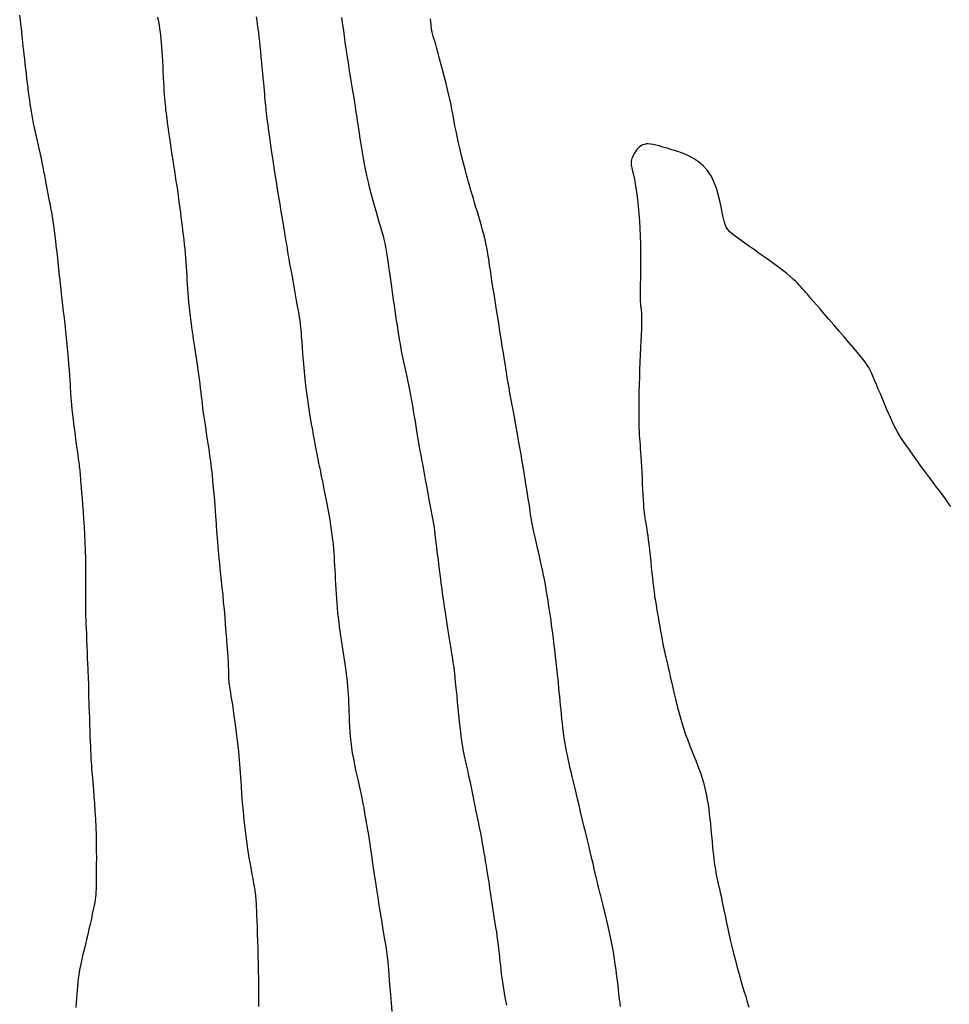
# Model space of a CAD drawing. Header units: millimetres. Extents: x 32690613 to 32693367, y 5343692 to 5344708.
# Tile 16 of 256: x 32692246 to 32692259, y 5343771 to 5343785. Entities that reach past the tile are written whole.
import ezdxf

# ---------------------------------------------------------------- set-up
doc = ezdxf.new("R2010")
doc.units = ezdxf.units.MM
doc.header["$LTSCALE"] = 20
for name, color, linetype in [('02-DGM_HL_495.50', 152, 'Continuous'), ('02-DGM_HL_496.00', 162, 'Continuous'), ('02-DGM_HL_496.50', 172, 'Continuous'), ('02-DGM_HL_497.00', 182, 'Continuous'), ('02-DGM_HL_497.50', 192, 'Continuous'), ('02-DGM_HL_498.00', 202, 'Continuous')]:
    doc.layers.add(name, color=color, linetype=linetype)

msp = doc.modelspace()

# ---------------------------------------------------------------- linework, layer by layer
at = {"layer": '02-DGM_HL_495.50', "elevation": 495.5, "flags": 128}
msp.add_lwpolyline([(32692245.632, 5343785.22), (32692245.64, 5343785.155), (32692245.646, 5343785.095), (32692245.652, 5343785.04), (32692245.657, 5343784.987), (32692245.662, 5343784.937), (32692245.667, 5343784.887), (32692245.672, 5343784.836), (32692245.678, 5343784.783), (32692245.684, 5343784.727), (32692245.69, 5343784.667), (32692245.698, 5343784.603), (32692245.705, 5343784.536), (32692245.714, 5343784.468), (32692245.722, 5343784.4), (32692245.73, 5343784.332), (32692245.738, 5343784.265), (32692245.746, 5343784.201), (32692245.753, 5343784.141), (32692245.761, 5343784.083), (32692245.768, 5343784.028), (32692245.775, 5343783.973), (32692245.783, 5343783.92), (32692245.792, 5343783.867), (32692245.801, 5343783.812), (32692245.812, 5343783.757), (32692245.823, 5343783.699), (32692245.836, 5343783.64), (32692245.85, 5343783.579), (32692245.864, 5343783.517), (32692245.878, 5343783.455), (32692245.892, 5343783.392), (32692245.906, 5343783.329), (32692245.92, 5343783.267), (32692245.933, 5343783.205), (32692245.945, 5343783.145), (32692245.957, 5343783.085), (32692245.968, 5343783.027), (32692245.979, 5343782.97), (32692245.99, 5343782.914), (32692246, 5343782.861), (32692246.01, 5343782.809), (32692246.02, 5343782.759), (32692246.03, 5343782.71), (32692246.039, 5343782.661), (32692246.049, 5343782.612), (32692246.059, 5343782.561), (32692246.068, 5343782.509), (32692246.078, 5343782.453), (32692246.088, 5343782.393), (32692246.098, 5343782.328), (32692246.107, 5343782.261), (32692246.117, 5343782.191), (32692246.126, 5343782.12), (32692246.135, 5343782.05), (32692246.143, 5343781.981), (32692246.151, 5343781.916), (32692246.158, 5343781.855), (32692246.164, 5343781.799), (32692246.169, 5343781.748), (32692246.174, 5343781.699), (32692246.179, 5343781.652), (32692246.184, 5343781.604), (32692246.189, 5343781.554), (32692246.195, 5343781.5), (32692246.201, 5343781.441), (32692246.209, 5343781.375), (32692246.217, 5343781.303), (32692246.226, 5343781.226), (32692246.236, 5343781.144), (32692246.246, 5343781.058), (32692246.256, 5343780.968), (32692246.267, 5343780.875), (32692246.277, 5343780.78), (32692246.286, 5343780.684), (32692246.296, 5343780.587), (32692246.304, 5343780.492), (32692246.312, 5343780.4), (32692246.32, 5343780.311), (32692246.326, 5343780.229), (32692246.332, 5343780.153), (32692246.337, 5343780.086), (32692246.34, 5343780.028), (32692246.343, 5343779.978), (32692246.346, 5343779.932), (32692246.348, 5343779.888), (32692246.351, 5343779.843), (32692246.355, 5343779.796), (32692246.36, 5343779.742), (32692246.367, 5343779.68), (32692246.375, 5343779.608), (32692246.385, 5343779.528), (32692246.396, 5343779.442), (32692246.407, 5343779.355), (32692246.418, 5343779.267), (32692246.429, 5343779.184), (32692246.44, 5343779.106), (32692246.449, 5343779.039), (32692246.456, 5343778.982), (32692246.463, 5343778.937), (32692246.467, 5343778.9), (32692246.471, 5343778.872), (32692246.474, 5343778.849), (32692246.476, 5343778.832), (32692246.478, 5343778.817), (32692246.479, 5343778.804), (32692246.48, 5343778.792), (32692246.481, 5343778.778), (32692246.482, 5343778.76), (32692246.484, 5343778.739), (32692246.486, 5343778.711), (32692246.489, 5343778.675), (32692246.493, 5343778.629), (32692246.497, 5343778.573), (32692246.503, 5343778.505), (32692246.51, 5343778.425), (32692246.517, 5343778.336), (32692246.524, 5343778.24), (32692246.532, 5343778.136), (32692246.539, 5343778.029), (32692246.545, 5343777.918), (32692246.55, 5343777.805), (32692246.554, 5343777.692), (32692246.556, 5343777.581), (32692246.558, 5343777.473), (32692246.558, 5343777.369), (32692246.559, 5343777.272), (32692246.558, 5343777.183), (32692246.558, 5343777.103), (32692246.557, 5343777.035), (32692246.557, 5343776.978), (32692246.557, 5343776.931), (32692246.557, 5343776.89), (32692246.558, 5343776.852), (32692246.559, 5343776.814), (32692246.56, 5343776.773), (32692246.562, 5343776.726), (32692246.564, 5343776.67), (32692246.567, 5343776.601), (32692246.57, 5343776.524), (32692246.573, 5343776.44), (32692246.577, 5343776.352), (32692246.58, 5343776.265), (32692246.583, 5343776.181), (32692246.587, 5343776.103), (32692246.59, 5343776.035), (32692246.592, 5343775.979), (32692246.594, 5343775.933), (32692246.596, 5343775.898), (32692246.597, 5343775.87), (32692246.598, 5343775.848), (32692246.599, 5343775.831), (32692246.6, 5343775.817), (32692246.6, 5343775.804), (32692246.6, 5343775.792), (32692246.6, 5343775.778), (32692246.6, 5343775.76), (32692246.6, 5343775.738), (32692246.6, 5343775.71), (32692246.601, 5343775.674), (32692246.602, 5343775.628), (32692246.604, 5343775.572), (32692246.606, 5343775.504), (32692246.608, 5343775.426), (32692246.612, 5343775.342), (32692246.615, 5343775.255), (32692246.618, 5343775.168), (32692246.621, 5343775.085), (32692246.624, 5343775.007), (32692246.627, 5343774.939), (32692246.629, 5343774.882), (32692246.631, 5343774.835), (32692246.633, 5343774.794), (32692246.635, 5343774.756), (32692246.637, 5343774.718), (32692246.64, 5343774.677), (32692246.644, 5343774.629), (32692246.649, 5343774.573), (32692246.655, 5343774.505), (32692246.662, 5343774.425), (32692246.669, 5343774.337), (32692246.677, 5343774.24), (32692246.684, 5343774.138), (32692246.691, 5343774.03), (32692246.698, 5343773.92), (32692246.703, 5343773.808), (32692246.706, 5343773.696), (32692246.709, 5343773.585), (32692246.71, 5343773.477), (32692246.711, 5343773.374), (32692246.71, 5343773.278), (32692246.71, 5343773.189), (32692246.709, 5343773.109), (32692246.708, 5343773.041), (32692246.707, 5343772.984), (32692246.706, 5343772.937), (32692246.705, 5343772.897), (32692246.703, 5343772.861), (32692246.699, 5343772.827), (32692246.694, 5343772.791), (32692246.688, 5343772.751), (32692246.679, 5343772.705), (32692246.668, 5343772.649), (32692246.654, 5343772.586), (32692246.64, 5343772.518), (32692246.624, 5343772.445), (32692246.607, 5343772.372), (32692246.591, 5343772.299), (32692246.574, 5343772.228), (32692246.558, 5343772.162), (32692246.544, 5343772.102), (32692246.53, 5343772.047), (32692246.518, 5343771.997), (32692246.506, 5343771.95), (32692246.496, 5343771.905), (32692246.486, 5343771.862), (32692246.477, 5343771.818), (32692246.47, 5343771.773), (32692246.463, 5343771.726), (32692246.456, 5343771.677), (32692246.451, 5343771.625), (32692246.446, 5343771.572), (32692246.441, 5343771.516), (32692246.436, 5343771.458), (32692246.432, 5343771.398), (32692246.428, 5343771.337), (32692246.423, 5343771.273)], dxfattribs=at)
at = {"layer": '02-DGM_HL_496.00', "elevation": 496, "flags": 128}
msp.add_lwpolyline([(32692248.997, 5343771.286), (32692248.997, 5343771.374), (32692248.996, 5343771.468), (32692248.995, 5343771.569), (32692248.994, 5343771.674), (32692248.992, 5343771.782), (32692248.99, 5343771.89), (32692248.988, 5343771.998), (32692248.985, 5343772.104), (32692248.982, 5343772.207), (32692248.979, 5343772.306), (32692248.975, 5343772.399), (32692248.972, 5343772.485), (32692248.969, 5343772.562), (32692248.966, 5343772.63), (32692248.963, 5343772.687), (32692248.961, 5343772.734), (32692248.959, 5343772.774), (32692248.957, 5343772.806), (32692248.955, 5343772.832), (32692248.953, 5343772.854), (32692248.951, 5343772.873), (32692248.949, 5343772.89), (32692248.946, 5343772.907), (32692248.943, 5343772.925), (32692248.94, 5343772.945), (32692248.935, 5343772.97), (32692248.929, 5343773), (32692248.922, 5343773.038), (32692248.914, 5343773.084), (32692248.903, 5343773.141), (32692248.891, 5343773.208), (32692248.877, 5343773.287), (32692248.862, 5343773.374), (32692248.847, 5343773.47), (32692248.831, 5343773.573), (32692248.816, 5343773.681), (32692248.802, 5343773.794), (32692248.789, 5343773.909), (32692248.778, 5343774.027), (32692248.768, 5343774.147), (32692248.759, 5343774.267), (32692248.75, 5343774.388), (32692248.742, 5343774.51), (32692248.733, 5343774.63), (32692248.724, 5343774.75), (32692248.713, 5343774.869), (32692248.701, 5343774.986), (32692248.688, 5343775.1), (32692248.674, 5343775.209), (32692248.66, 5343775.313), (32692248.646, 5343775.41), (32692248.633, 5343775.498), (32692248.62, 5343775.577), (32692248.609, 5343775.645), (32692248.6, 5343775.702), (32692248.593, 5343775.747), (32692248.587, 5343775.784), (32692248.583, 5343775.813), (32692248.58, 5343775.835), (32692248.578, 5343775.854), (32692248.577, 5343775.869), (32692248.576, 5343775.882), (32692248.575, 5343775.896), (32692248.575, 5343775.911), (32692248.575, 5343775.93), (32692248.575, 5343775.952), (32692248.574, 5343775.981), (32692248.573, 5343776.018), (32692248.571, 5343776.064), (32692248.568, 5343776.12), (32692248.564, 5343776.189), (32692248.559, 5343776.267), (32692248.552, 5343776.355), (32692248.545, 5343776.45), (32692248.538, 5343776.55), (32692248.529, 5343776.654), (32692248.52, 5343776.76), (32692248.511, 5343776.866), (32692248.501, 5343776.971), (32692248.492, 5343777.074), (32692248.482, 5343777.173), (32692248.472, 5343777.268), (32692248.463, 5343777.357), (32692248.454, 5343777.44), (32692248.447, 5343777.516), (32692248.44, 5343777.583), (32692248.434, 5343777.64), (32692248.429, 5343777.69), (32692248.425, 5343777.732), (32692248.422, 5343777.769), (32692248.419, 5343777.8), (32692248.417, 5343777.829), (32692248.415, 5343777.855), (32692248.413, 5343777.88), (32692248.412, 5343777.905), (32692248.41, 5343777.932), (32692248.407, 5343777.961), (32692248.405, 5343777.993), (32692248.402, 5343778.031), (32692248.399, 5343778.074), (32692248.396, 5343778.124), (32692248.391, 5343778.182), (32692248.387, 5343778.248), (32692248.381, 5343778.323), (32692248.375, 5343778.404), (32692248.368, 5343778.49), (32692248.36, 5343778.579), (32692248.351, 5343778.671), (32692248.342, 5343778.764), (32692248.331, 5343778.856), (32692248.32, 5343778.946), (32692248.308, 5343779.034), (32692248.296, 5343779.12), (32692248.283, 5343779.202), (32692248.271, 5343779.281), (32692248.26, 5343779.355), (32692248.249, 5343779.425), (32692248.239, 5343779.49), (32692248.23, 5343779.549), (32692248.222, 5343779.605), (32692248.215, 5343779.657), (32692248.209, 5343779.708), (32692248.203, 5343779.758), (32692248.197, 5343779.808), (32692248.191, 5343779.861), (32692248.184, 5343779.916), (32692248.177, 5343779.976), (32692248.169, 5343780.039), (32692248.16, 5343780.104), (32692248.151, 5343780.171), (32692248.142, 5343780.238), (32692248.133, 5343780.305), (32692248.123, 5343780.371), (32692248.114, 5343780.435), (32692248.105, 5343780.495), (32692248.096, 5343780.553), (32692248.088, 5343780.61), (32692248.079, 5343780.665), (32692248.071, 5343780.719), (32692248.063, 5343780.774), (32692248.055, 5343780.829), (32692248.047, 5343780.885), (32692248.04, 5343780.943), (32692248.033, 5343781.002), (32692248.026, 5343781.062), (32692248.019, 5343781.124), (32692248.013, 5343781.186), (32692248.007, 5343781.249), (32692248.002, 5343781.312), (32692247.997, 5343781.374), (32692247.993, 5343781.436), (32692247.989, 5343781.498), (32692247.986, 5343781.56), (32692247.982, 5343781.622), (32692247.978, 5343781.683), (32692247.974, 5343781.746), (32692247.969, 5343781.808), (32692247.964, 5343781.871), (32692247.958, 5343781.935), (32692247.952, 5343781.999), (32692247.945, 5343782.064), (32692247.937, 5343782.129), (32692247.929, 5343782.193), (32692247.921, 5343782.257), (32692247.913, 5343782.321), (32692247.905, 5343782.383), (32692247.897, 5343782.445), (32692247.889, 5343782.506), (32692247.881, 5343782.568), (32692247.872, 5343782.629), (32692247.864, 5343782.692), (32692247.855, 5343782.756), (32692247.845, 5343782.822), (32692247.835, 5343782.89), (32692247.825, 5343782.961), (32692247.814, 5343783.034), (32692247.802, 5343783.108), (32692247.791, 5343783.182), (32692247.779, 5343783.255), (32692247.768, 5343783.327), (32692247.758, 5343783.395), (32692247.748, 5343783.459), (32692247.739, 5343783.519), (32692247.731, 5343783.575), (32692247.723, 5343783.626), (32692247.717, 5343783.675), (32692247.71, 5343783.721), (32692247.705, 5343783.764), (32692247.7, 5343783.805), (32692247.695, 5343783.846), (32692247.69, 5343783.885), (32692247.686, 5343783.925), (32692247.682, 5343783.966), (32692247.678, 5343784.008), (32692247.674, 5343784.054), (32692247.67, 5343784.103), (32692247.666, 5343784.157), (32692247.663, 5343784.216), (32692247.659, 5343784.281), (32692247.656, 5343784.351), (32692247.652, 5343784.425), (32692247.648, 5343784.499), (32692247.645, 5343784.574), (32692247.641, 5343784.646), (32692247.637, 5343784.715), (32692247.632, 5343784.779), (32692247.628, 5343784.836), (32692247.623, 5343784.888), (32692247.618, 5343784.937), (32692247.612, 5343784.984), (32692247.605, 5343785.031), (32692247.597, 5343785.081), (32692247.588, 5343785.134), (32692247.577, 5343785.193)], dxfattribs=at)
at = {"layer": '02-DGM_HL_496.50', "elevation": 496.5, "flags": 128}
msp.add_lwpolyline([(32692250.872, 5343771.216), (32692250.861, 5343771.335), (32692250.851, 5343771.448), (32692250.842, 5343771.553), (32692250.834, 5343771.65), (32692250.828, 5343771.735), (32692250.822, 5343771.807), (32692250.818, 5343771.864), (32692250.814, 5343771.911), (32692250.811, 5343771.95), (32692250.807, 5343771.984), (32692250.803, 5343772.019), (32692250.797, 5343772.057), (32692250.79, 5343772.101), (32692250.781, 5343772.157), (32692250.77, 5343772.226), (32692250.756, 5343772.307), (32692250.741, 5343772.398), (32692250.725, 5343772.497), (32692250.708, 5343772.602), (32692250.69, 5343772.71), (32692250.673, 5343772.82), (32692250.656, 5343772.928), (32692250.639, 5343773.034), (32692250.624, 5343773.136), (32692250.61, 5343773.234), (32692250.596, 5343773.327), (32692250.584, 5343773.414), (32692250.572, 5343773.494), (32692250.561, 5343773.568), (32692250.551, 5343773.634), (32692250.542, 5343773.693), (32692250.533, 5343773.744), (32692250.526, 5343773.789), (32692250.518, 5343773.83), (32692250.512, 5343773.867), (32692250.505, 5343773.901), (32692250.499, 5343773.935), (32692250.493, 5343773.968), (32692250.488, 5343774.002), (32692250.481, 5343774.038), (32692250.475, 5343774.077), (32692250.468, 5343774.118), (32692250.46, 5343774.163), (32692250.45, 5343774.212), (32692250.44, 5343774.266), (32692250.427, 5343774.325), (32692250.412, 5343774.39), (32692250.396, 5343774.46), (32692250.38, 5343774.534), (32692250.362, 5343774.61), (32692250.346, 5343774.689), (32692250.33, 5343774.769), (32692250.315, 5343774.849), (32692250.303, 5343774.927), (32692250.293, 5343775.005), (32692250.285, 5343775.08), (32692250.28, 5343775.153), (32692250.275, 5343775.224), (32692250.272, 5343775.294), (32692250.27, 5343775.361), (32692250.268, 5343775.426), (32692250.265, 5343775.49), (32692250.263, 5343775.551), (32692250.26, 5343775.611), (32692250.257, 5343775.67), (32692250.253, 5343775.727), (32692250.248, 5343775.784), (32692250.243, 5343775.841), (32692250.237, 5343775.898), (32692250.23, 5343775.955), (32692250.223, 5343776.013), (32692250.215, 5343776.071), (32692250.206, 5343776.131), (32692250.197, 5343776.19), (32692250.188, 5343776.251), (32692250.178, 5343776.312), (32692250.169, 5343776.373), (32692250.159, 5343776.435), (32692250.15, 5343776.498), (32692250.141, 5343776.56), (32692250.132, 5343776.624), (32692250.124, 5343776.688), (32692250.116, 5343776.753), (32692250.109, 5343776.818), (32692250.103, 5343776.884), (32692250.097, 5343776.951), (32692250.091, 5343777.018), (32692250.087, 5343777.086), (32692250.082, 5343777.154), (32692250.079, 5343777.222), (32692250.075, 5343777.289), (32692250.072, 5343777.355), (32692250.069, 5343777.42), (32692250.065, 5343777.483), (32692250.062, 5343777.545), (32692250.058, 5343777.605), (32692250.054, 5343777.665), (32692250.049, 5343777.725), (32692250.044, 5343777.786), (32692250.037, 5343777.848), (32692250.029, 5343777.913), (32692250.02, 5343777.981), (32692250.009, 5343778.052), (32692249.997, 5343778.125), (32692249.985, 5343778.2), (32692249.971, 5343778.276), (32692249.957, 5343778.35), (32692249.944, 5343778.422), (32692249.93, 5343778.491), (32692249.917, 5343778.556), (32692249.905, 5343778.615), (32692249.894, 5343778.67), (32692249.884, 5343778.719), (32692249.874, 5343778.765), (32692249.866, 5343778.808), (32692249.857, 5343778.847), (32692249.85, 5343778.884), (32692249.842, 5343778.919), (32692249.836, 5343778.953), (32692249.829, 5343778.986), (32692249.822, 5343779.021), (32692249.815, 5343779.058), (32692249.807, 5343779.098), (32692249.799, 5343779.143), (32692249.789, 5343779.194), (32692249.778, 5343779.252), (32692249.766, 5343779.319), (32692249.753, 5343779.392), (32692249.738, 5343779.473), (32692249.723, 5343779.56), (32692249.708, 5343779.651), (32692249.693, 5343779.748), (32692249.679, 5343779.848), (32692249.666, 5343779.951), (32692249.653, 5343780.057), (32692249.642, 5343780.162), (32692249.632, 5343780.266), (32692249.624, 5343780.367), (32692249.616, 5343780.463), (32692249.609, 5343780.551), (32692249.603, 5343780.63), (32692249.598, 5343780.699), (32692249.594, 5343780.755), (32692249.59, 5343780.8), (32692249.587, 5343780.835), (32692249.584, 5343780.863), (32692249.582, 5343780.884), (32692249.58, 5343780.899), (32692249.578, 5343780.912), (32692249.577, 5343780.922), (32692249.575, 5343780.933), (32692249.574, 5343780.943), (32692249.572, 5343780.956), (32692249.569, 5343780.971), (32692249.566, 5343780.989), (32692249.563, 5343781.012), (32692249.558, 5343781.039), (32692249.552, 5343781.073), (32692249.545, 5343781.114), (32692249.537, 5343781.16), (32692249.527, 5343781.211), (32692249.518, 5343781.266), (32692249.508, 5343781.322), (32692249.497, 5343781.379), (32692249.487, 5343781.436), (32692249.477, 5343781.492), (32692249.467, 5343781.545), (32692249.458, 5343781.595), (32692249.449, 5343781.641), (32692249.441, 5343781.684), (32692249.433, 5343781.724), (32692249.427, 5343781.759), (32692249.421, 5343781.791), (32692249.416, 5343781.818), (32692249.412, 5343781.841), (32692249.409, 5343781.859), (32692249.407, 5343781.875), (32692249.405, 5343781.887), (32692249.403, 5343781.897), (32692249.402, 5343781.906), (32692249.401, 5343781.913), (32692249.401, 5343781.921), (32692249.4, 5343781.928), (32692249.399, 5343781.937), (32692249.397, 5343781.95), (32692249.394, 5343781.968), (32692249.39, 5343781.993), (32692249.385, 5343782.026), (32692249.377, 5343782.07), (32692249.368, 5343782.125), (32692249.356, 5343782.194), (32692249.343, 5343782.274), (32692249.328, 5343782.364), (32692249.311, 5343782.461), (32692249.294, 5343782.563), (32692249.277, 5343782.668), (32692249.259, 5343782.775), (32692249.242, 5343782.88), (32692249.226, 5343782.983), (32692249.211, 5343783.082), (32692249.196, 5343783.177), (32692249.183, 5343783.267), (32692249.17, 5343783.351), (32692249.159, 5343783.431), (32692249.149, 5343783.503), (32692249.14, 5343783.569), (32692249.132, 5343783.628), (32692249.125, 5343783.68), (32692249.119, 5343783.727), (32692249.113, 5343783.769), (32692249.109, 5343783.808), (32692249.105, 5343783.845), (32692249.101, 5343783.88), (32692249.097, 5343783.915), (32692249.094, 5343783.95), (32692249.09, 5343783.987), (32692249.086, 5343784.025), (32692249.082, 5343784.066), (32692249.078, 5343784.111), (32692249.074, 5343784.16), (32692249.069, 5343784.213), (32692249.064, 5343784.273), (32692249.058, 5343784.338), (32692249.051, 5343784.408), (32692249.044, 5343784.482), (32692249.037, 5343784.557), (32692249.03, 5343784.633), (32692249.023, 5343784.709), (32692249.015, 5343784.782), (32692249.008, 5343784.851), (32692249.001, 5343784.915), (32692248.994, 5343784.976), (32692248.987, 5343785.033), (32692248.979, 5343785.089), (32692248.971, 5343785.145), (32692248.963, 5343785.2)], dxfattribs=at)
at = {"layer": '02-DGM_HL_497.00', "elevation": 497, "flags": 128}
msp.add_lwpolyline([(32692252.486, 5343771.303), (32692252.472, 5343771.372), (32692252.458, 5343771.439), (32692252.446, 5343771.504), (32692252.435, 5343771.567), (32692252.426, 5343771.628), (32692252.417, 5343771.688), (32692252.41, 5343771.747), (32692252.404, 5343771.805), (32692252.398, 5343771.863), (32692252.392, 5343771.92), (32692252.387, 5343771.977), (32692252.38, 5343772.035), (32692252.373, 5343772.093), (32692252.366, 5343772.152), (32692252.358, 5343772.212), (32692252.349, 5343772.272), (32692252.341, 5343772.333), (32692252.331, 5343772.394), (32692252.322, 5343772.455), (32692252.312, 5343772.517), (32692252.303, 5343772.58), (32692252.293, 5343772.642), (32692252.284, 5343772.704), (32692252.274, 5343772.766), (32692252.265, 5343772.827), (32692252.256, 5343772.887), (32692252.247, 5343772.945), (32692252.238, 5343773.002), (32692252.229, 5343773.057), (32692252.221, 5343773.11), (32692252.213, 5343773.163), (32692252.204, 5343773.216), (32692252.196, 5343773.27), (32692252.186, 5343773.326), (32692252.177, 5343773.383), (32692252.166, 5343773.444), (32692252.155, 5343773.508), (32692252.143, 5343773.575), (32692252.13, 5343773.646), (32692252.116, 5343773.721), (32692252.101, 5343773.8), (32692252.085, 5343773.882), (32692252.068, 5343773.967), (32692252.049, 5343774.057), (32692252.03, 5343774.15), (32692252.01, 5343774.245), (32692251.99, 5343774.34), (32692251.971, 5343774.433), (32692251.951, 5343774.522), (32692251.933, 5343774.606), (32692251.917, 5343774.682), (32692251.902, 5343774.75), (32692251.89, 5343774.806), (32692251.88, 5343774.855), (32692251.871, 5343774.899), (32692251.863, 5343774.94), (32692251.856, 5343774.982), (32692251.85, 5343775.028), (32692251.843, 5343775.08), (32692251.836, 5343775.142), (32692251.828, 5343775.214), (32692251.819, 5343775.297), (32692251.81, 5343775.384), (32692251.8, 5343775.475), (32692251.791, 5343775.565), (32692251.783, 5343775.651), (32692251.775, 5343775.73), (32692251.768, 5343775.799), (32692251.763, 5343775.854), (32692251.759, 5343775.898), (32692251.755, 5343775.932), (32692251.753, 5343775.957), (32692251.751, 5343775.975), (32692251.75, 5343775.988), (32692251.749, 5343775.997), (32692251.748, 5343776.005), (32692251.747, 5343776.012), (32692251.746, 5343776.02), (32692251.745, 5343776.03), (32692251.743, 5343776.041), (32692251.741, 5343776.056), (32692251.738, 5343776.074), (32692251.735, 5343776.097), (32692251.73, 5343776.125), (32692251.725, 5343776.159), (32692251.719, 5343776.199), (32692251.712, 5343776.243), (32692251.704, 5343776.291), (32692251.696, 5343776.343), (32692251.687, 5343776.398), (32692251.678, 5343776.454), (32692251.669, 5343776.513), (32692251.659, 5343776.572), (32692251.65, 5343776.633), (32692251.64, 5343776.696), (32692251.63, 5343776.761), (32692251.619, 5343776.83), (32692251.609, 5343776.902), (32692251.598, 5343776.979), (32692251.586, 5343777.062), (32692251.574, 5343777.149), (32692251.562, 5343777.24), (32692251.55, 5343777.332), (32692251.538, 5343777.424), (32692251.526, 5343777.513), (32692251.516, 5343777.597), (32692251.506, 5343777.674), (32692251.498, 5343777.741), (32692251.491, 5343777.798), (32692251.486, 5343777.845), (32692251.482, 5343777.884), (32692251.478, 5343777.915), (32692251.476, 5343777.941), (32692251.473, 5343777.964), (32692251.471, 5343777.983), (32692251.468, 5343778.002), (32692251.465, 5343778.021), (32692251.462, 5343778.042), (32692251.457, 5343778.066), (32692251.452, 5343778.094), (32692251.446, 5343778.128), (32692251.438, 5343778.168), (32692251.429, 5343778.216), (32692251.419, 5343778.273), (32692251.406, 5343778.34), (32692251.392, 5343778.415), (32692251.377, 5343778.496), (32692251.362, 5343778.58), (32692251.346, 5343778.666), (32692251.331, 5343778.75), (32692251.316, 5343778.832), (32692251.302, 5343778.908), (32692251.289, 5343778.977), (32692251.278, 5343779.039), (32692251.267, 5343779.098), (32692251.257, 5343779.153), (32692251.248, 5343779.207), (32692251.238, 5343779.261), (32692251.229, 5343779.317), (32692251.219, 5343779.377), (32692251.208, 5343779.442), (32692251.197, 5343779.51), (32692251.185, 5343779.582), (32692251.173, 5343779.657), (32692251.16, 5343779.732), (32692251.146, 5343779.807), (32692251.133, 5343779.882), (32692251.119, 5343779.955), (32692251.105, 5343780.025), (32692251.091, 5343780.093), (32692251.077, 5343780.159), (32692251.062, 5343780.223), (32692251.049, 5343780.287), (32692251.035, 5343780.349), (32692251.022, 5343780.411), (32692251.009, 5343780.473), (32692250.998, 5343780.535), (32692250.986, 5343780.598), (32692250.976, 5343780.662), (32692250.965, 5343780.726), (32692250.955, 5343780.792), (32692250.944, 5343780.859), (32692250.934, 5343780.928), (32692250.924, 5343780.999), (32692250.913, 5343781.071), (32692250.902, 5343781.144), (32692250.891, 5343781.218), (32692250.881, 5343781.292), (32692250.87, 5343781.364), (32692250.86, 5343781.434), (32692250.85, 5343781.502), (32692250.841, 5343781.566), (32692250.833, 5343781.626), (32692250.825, 5343781.683), (32692250.818, 5343781.735), (32692250.811, 5343781.785), (32692250.805, 5343781.831), (32692250.798, 5343781.875), (32692250.791, 5343781.917), (32692250.783, 5343781.957), (32692250.775, 5343781.996), (32692250.767, 5343782.034), (32692250.757, 5343782.072), (32692250.747, 5343782.113), (32692250.735, 5343782.156), (32692250.721, 5343782.204), (32692250.706, 5343782.256), (32692250.689, 5343782.314), (32692250.67, 5343782.38), (32692250.65, 5343782.451), (32692250.628, 5343782.528), (32692250.605, 5343782.61), (32692250.582, 5343782.696), (32692250.559, 5343782.784), (32692250.537, 5343782.875), (32692250.516, 5343782.966), (32692250.497, 5343783.058), (32692250.479, 5343783.15), (32692250.462, 5343783.239), (32692250.447, 5343783.326), (32692250.434, 5343783.409), (32692250.421, 5343783.488), (32692250.41, 5343783.56), (32692250.4, 5343783.626), (32692250.392, 5343783.685), (32692250.384, 5343783.738), (32692250.377, 5343783.788), (32692250.369, 5343783.836), (32692250.362, 5343783.885), (32692250.354, 5343783.938), (32692250.345, 5343783.995), (32692250.335, 5343784.06), (32692250.323, 5343784.134), (32692250.31, 5343784.215), (32692250.296, 5343784.3), (32692250.282, 5343784.386), (32692250.268, 5343784.472), (32692250.255, 5343784.555), (32692250.243, 5343784.631), (32692250.232, 5343784.698), (32692250.224, 5343784.755), (32692250.217, 5343784.803), (32692250.211, 5343784.846), (32692250.205, 5343784.884), (32692250.2, 5343784.922), (32692250.195, 5343784.962), (32692250.189, 5343785.007), (32692250.181, 5343785.058), (32692250.172, 5343785.119), (32692250.162, 5343785.188)], dxfattribs=at)
at = {"layer": '02-DGM_HL_497.50', "elevation": 497.5, "flags": 128}
msp.add_lwpolyline([(32692254.083, 5343771.286), (32692254.076, 5343771.336), (32692254.068, 5343771.393), (32692254.061, 5343771.46), (32692254.052, 5343771.535), (32692254.043, 5343771.616), (32692254.032, 5343771.703), (32692254.021, 5343771.794), (32692254.008, 5343771.887), (32692253.994, 5343771.982), (32692253.979, 5343772.076), (32692253.962, 5343772.169), (32692253.944, 5343772.261), (32692253.925, 5343772.349), (32692253.906, 5343772.434), (32692253.887, 5343772.515), (32692253.868, 5343772.592), (32692253.85, 5343772.663), (32692253.834, 5343772.728), (32692253.819, 5343772.787), (32692253.805, 5343772.839), (32692253.793, 5343772.886), (32692253.783, 5343772.927), (32692253.773, 5343772.963), (32692253.765, 5343772.995), (32692253.758, 5343773.023), (32692253.753, 5343773.047), (32692253.748, 5343773.067), (32692253.743, 5343773.087), (32692253.739, 5343773.107), (32692253.733, 5343773.131), (32692253.727, 5343773.159), (32692253.719, 5343773.194), (32692253.709, 5343773.239), (32692253.696, 5343773.295), (32692253.679, 5343773.363), (32692253.661, 5343773.442), (32692253.64, 5343773.53), (32692253.617, 5343773.625), (32692253.593, 5343773.723), (32692253.569, 5343773.824), (32692253.545, 5343773.925), (32692253.521, 5343774.022), (32692253.499, 5343774.116), (32692253.477, 5343774.205), (32692253.457, 5343774.289), (32692253.438, 5343774.369), (32692253.42, 5343774.445), (32692253.403, 5343774.517), (32692253.387, 5343774.584), (32692253.372, 5343774.648), (32692253.359, 5343774.708), (32692253.346, 5343774.766), (32692253.335, 5343774.821), (32692253.324, 5343774.875), (32692253.314, 5343774.928), (32692253.304, 5343774.981), (32692253.296, 5343775.035), (32692253.287, 5343775.09), (32692253.28, 5343775.147), (32692253.272, 5343775.207), (32692253.265, 5343775.268), (32692253.258, 5343775.33), (32692253.252, 5343775.393), (32692253.246, 5343775.456), (32692253.24, 5343775.519), (32692253.234, 5343775.582), (32692253.228, 5343775.644), (32692253.222, 5343775.705), (32692253.216, 5343775.766), (32692253.21, 5343775.827), (32692253.204, 5343775.888), (32692253.198, 5343775.949), (32692253.191, 5343776.011), (32692253.184, 5343776.074), (32692253.177, 5343776.138), (32692253.17, 5343776.203), (32692253.162, 5343776.268), (32692253.154, 5343776.334), (32692253.146, 5343776.399), (32692253.138, 5343776.464), (32692253.13, 5343776.528), (32692253.121, 5343776.591), (32692253.113, 5343776.652), (32692253.105, 5343776.712), (32692253.096, 5343776.771), (32692253.088, 5343776.828), (32692253.08, 5343776.884), (32692253.072, 5343776.938), (32692253.063, 5343776.991), (32692253.055, 5343777.042), (32692253.047, 5343777.092), (32692253.039, 5343777.141), (32692253.031, 5343777.19), (32692253.022, 5343777.24), (32692253.012, 5343777.291), (32692253.001, 5343777.344), (32692252.99, 5343777.4), (32692252.977, 5343777.46), (32692252.963, 5343777.524), (32692252.948, 5343777.591), (32692252.932, 5343777.66), (32692252.916, 5343777.729), (32692252.901, 5343777.797), (32692252.886, 5343777.862), (32692252.872, 5343777.923), (32692252.86, 5343777.979), (32692252.85, 5343778.029), (32692252.841, 5343778.074), (32692252.833, 5343778.117), (32692252.826, 5343778.158), (32692252.819, 5343778.201), (32692252.813, 5343778.247), (32692252.805, 5343778.298), (32692252.796, 5343778.356), (32692252.786, 5343778.423), (32692252.775, 5343778.497), (32692252.762, 5343778.578), (32692252.748, 5343778.665), (32692252.733, 5343778.756), (32692252.718, 5343778.851), (32692252.701, 5343778.949), (32692252.685, 5343779.047), (32692252.667, 5343779.146), (32692252.65, 5343779.243), (32692252.633, 5343779.338), (32692252.616, 5343779.43), (32692252.6, 5343779.517), (32692252.585, 5343779.598), (32692252.572, 5343779.672), (32692252.56, 5343779.737), (32692252.549, 5343779.793), (32692252.541, 5343779.84), (32692252.533, 5343779.879), (32692252.527, 5343779.911), (32692252.523, 5343779.938), (32692252.519, 5343779.959), (32692252.516, 5343779.976), (32692252.513, 5343779.99), (32692252.511, 5343780.001), (32692252.51, 5343780.01), (32692252.509, 5343780.018), (32692252.508, 5343780.024), (32692252.507, 5343780.029), (32692252.506, 5343780.033), (32692252.505, 5343780.037), (32692252.505, 5343780.04), (32692252.504, 5343780.044), (32692252.503, 5343780.05), (32692252.501, 5343780.06), (32692252.498, 5343780.075), (32692252.495, 5343780.098), (32692252.489, 5343780.129), (32692252.483, 5343780.172), (32692252.474, 5343780.227), (32692252.463, 5343780.296), (32692252.45, 5343780.377), (32692252.435, 5343780.469), (32692252.42, 5343780.568), (32692252.403, 5343780.673), (32692252.386, 5343780.781), (32692252.369, 5343780.891), (32692252.352, 5343781), (32692252.335, 5343781.106), (32692252.319, 5343781.208), (32692252.304, 5343781.305), (32692252.289, 5343781.398), (32692252.275, 5343781.485), (32692252.263, 5343781.566), (32692252.252, 5343781.639), (32692252.242, 5343781.705), (32692252.233, 5343781.764), (32692252.225, 5343781.816), (32692252.218, 5343781.863), (32692252.211, 5343781.907), (32692252.203, 5343781.95), (32692252.195, 5343781.993), (32692252.185, 5343782.038), (32692252.173, 5343782.087), (32692252.159, 5343782.14), (32692252.143, 5343782.199), (32692252.126, 5343782.26), (32692252.108, 5343782.324), (32692252.089, 5343782.39), (32692252.069, 5343782.455), (32692252.05, 5343782.52), (32692252.031, 5343782.583), (32692252.013, 5343782.644), (32692251.996, 5343782.702), (32692251.979, 5343782.759), (32692251.962, 5343782.816), (32692251.946, 5343782.874), (32692251.929, 5343782.932), (32692251.913, 5343782.993), (32692251.896, 5343783.056), (32692251.878, 5343783.123), (32692251.861, 5343783.193), (32692251.843, 5343783.264), (32692251.826, 5343783.335), (32692251.809, 5343783.407), (32692251.793, 5343783.476), (32692251.779, 5343783.544), (32692251.765, 5343783.608), (32692251.753, 5343783.668), (32692251.742, 5343783.725), (32692251.732, 5343783.781), (32692251.722, 5343783.838), (32692251.711, 5343783.896), (32692251.699, 5343783.957), (32692251.685, 5343784.023), (32692251.669, 5343784.096), (32692251.65, 5343784.176), (32692251.629, 5343784.261), (32692251.607, 5343784.35), (32692251.583, 5343784.439), (32692251.56, 5343784.526), (32692251.538, 5343784.61), (32692251.517, 5343784.686), (32692251.499, 5343784.753), (32692251.483, 5343784.81), (32692251.47, 5343784.856), (32692251.459, 5343784.893), (32692251.45, 5343784.923), (32692251.443, 5343784.946), (32692251.438, 5343784.965), (32692251.434, 5343784.981), (32692251.431, 5343784.995), (32692251.428, 5343785.008), (32692251.426, 5343785.022), (32692251.424, 5343785.039), (32692251.421, 5343785.061), (32692251.418, 5343785.089), (32692251.414, 5343785.124), (32692251.409, 5343785.169)], dxfattribs=at)
at = {"layer": '02-DGM_HL_498.00', "elevation": 498, "flags": 128}
msp.add_lwpolyline([(32692258.729, 5343778.315), (32692258.701, 5343778.354), (32692258.673, 5343778.394), (32692258.643, 5343778.436), (32692258.61, 5343778.481), (32692258.572, 5343778.531), (32692258.529, 5343778.588), (32692258.481, 5343778.653), (32692258.427, 5343778.724), (32692258.371, 5343778.799), (32692258.313, 5343778.878), (32692258.255, 5343778.957), (32692258.199, 5343779.035), (32692258.145, 5343779.11), (32692258.097, 5343779.18), (32692258.055, 5343779.243), (32692258.018, 5343779.301), (32692257.985, 5343779.355), (32692257.956, 5343779.407), (32692257.929, 5343779.459), (32692257.903, 5343779.511), (32692257.878, 5343779.566), (32692257.852, 5343779.625), (32692257.824, 5343779.689), (32692257.796, 5343779.757), (32692257.766, 5343779.827), (32692257.737, 5343779.897), (32692257.708, 5343779.966), (32692257.681, 5343780.032), (32692257.655, 5343780.092), (32692257.632, 5343780.146), (32692257.612, 5343780.192), (32692257.593, 5343780.232), (32692257.573, 5343780.268), (32692257.552, 5343780.303), (32692257.527, 5343780.339), (32692257.497, 5343780.379), (32692257.46, 5343780.426), (32692257.414, 5343780.481), (32692257.359, 5343780.547), (32692257.295, 5343780.621), (32692257.227, 5343780.701), (32692257.155, 5343780.784), (32692257.083, 5343780.868), (32692257.013, 5343780.949), (32692256.948, 5343781.025), (32692256.889, 5343781.093), (32692256.839, 5343781.151), (32692256.797, 5343781.199), (32692256.761, 5343781.24), (32692256.732, 5343781.274), (32692256.706, 5343781.304), (32692256.684, 5343781.329), (32692256.664, 5343781.353), (32692256.644, 5343781.375), (32692256.624, 5343781.398), (32692256.602, 5343781.423), (32692256.577, 5343781.449), (32692256.548, 5343781.478), (32692256.513, 5343781.511), (32692256.471, 5343781.547), (32692256.421, 5343781.589), (32692256.362, 5343781.635), (32692256.292, 5343781.688), (32692256.215, 5343781.744), (32692256.133, 5343781.804), (32692256.049, 5343781.864), (32692255.965, 5343781.923), (32692255.885, 5343781.979), (32692255.811, 5343782.031), (32692255.747, 5343782.077), (32692255.694, 5343782.115), (32692255.651, 5343782.148), (32692255.617, 5343782.179), (32692255.591, 5343782.209), (32692255.57, 5343782.242), (32692255.553, 5343782.279), (32692255.539, 5343782.325), (32692255.526, 5343782.381), (32692255.513, 5343782.449), (32692255.498, 5343782.527), (32692255.48, 5343782.612), (32692255.458, 5343782.701), (32692255.431, 5343782.792), (32692255.397, 5343782.88), (32692255.356, 5343782.964), (32692255.306, 5343783.04), (32692255.247, 5343783.105), (32692255.179, 5343783.161), (32692255.107, 5343783.208), (32692255.03, 5343783.248), (32692254.953, 5343783.281), (32692254.877, 5343783.308), (32692254.805, 5343783.331), (32692254.738, 5343783.351), (32692254.679, 5343783.368), (32692254.626, 5343783.383), (32692254.58, 5343783.395), (32692254.54, 5343783.404), (32692254.504, 5343783.41), (32692254.473, 5343783.412), (32692254.444, 5343783.411), (32692254.418, 5343783.406), (32692254.394, 5343783.397), (32692254.372, 5343783.384), (32692254.351, 5343783.369), (32692254.332, 5343783.351), (32692254.314, 5343783.332), (32692254.298, 5343783.311), (32692254.284, 5343783.29), (32692254.272, 5343783.269), (32692254.261, 5343783.247), (32692254.252, 5343783.227), (32692254.244, 5343783.207), (32692254.238, 5343783.187), (32692254.234, 5343783.168), (32692254.232, 5343783.149), (32692254.231, 5343783.13), (32692254.232, 5343783.112), (32692254.235, 5343783.094), (32692254.24, 5343783.075), (32692254.245, 5343783.054), (32692254.252, 5343783.028), (32692254.261, 5343782.997), (32692254.27, 5343782.959), (32692254.279, 5343782.912), (32692254.29, 5343782.855), (32692254.3, 5343782.788), (32692254.311, 5343782.71), (32692254.321, 5343782.624), (32692254.331, 5343782.53), (32692254.341, 5343782.431), (32692254.349, 5343782.327), (32692254.355, 5343782.221), (32692254.361, 5343782.113), (32692254.364, 5343782.005), (32692254.366, 5343781.898), (32692254.366, 5343781.794), (32692254.366, 5343781.695), (32692254.364, 5343781.601), (32692254.363, 5343781.514), (32692254.361, 5343781.436), (32692254.36, 5343781.368), (32692254.36, 5343781.311), (32692254.36, 5343781.264), (32692254.36, 5343781.226), (32692254.361, 5343781.195), (32692254.362, 5343781.17), (32692254.364, 5343781.15), (32692254.366, 5343781.133), (32692254.368, 5343781.117), (32692254.371, 5343781.102), (32692254.373, 5343781.086), (32692254.375, 5343781.068), (32692254.377, 5343781.044), (32692254.379, 5343781.015), (32692254.379, 5343780.978), (32692254.379, 5343780.933), (32692254.378, 5343780.876), (32692254.376, 5343780.807), (32692254.373, 5343780.728), (32692254.369, 5343780.64), (32692254.365, 5343780.545), (32692254.36, 5343780.445), (32692254.356, 5343780.342), (32692254.352, 5343780.236), (32692254.348, 5343780.131), (32692254.344, 5343780.028), (32692254.342, 5343779.927), (32692254.34, 5343779.83), (32692254.339, 5343779.738), (32692254.338, 5343779.651), (32692254.339, 5343779.569), (32692254.339, 5343779.495), (32692254.341, 5343779.428), (32692254.343, 5343779.37), (32692254.346, 5343779.318), (32692254.349, 5343779.27), (32692254.353, 5343779.224), (32692254.357, 5343779.177), (32692254.361, 5343779.129), (32692254.365, 5343779.076), (32692254.369, 5343779.016), (32692254.373, 5343778.947), (32692254.377, 5343778.872), (32692254.381, 5343778.793), (32692254.385, 5343778.712), (32692254.389, 5343778.631), (32692254.393, 5343778.552), (32692254.397, 5343778.478), (32692254.401, 5343778.412), (32692254.405, 5343778.354), (32692254.408, 5343778.304), (32692254.412, 5343778.262), (32692254.416, 5343778.226), (32692254.42, 5343778.195), (32692254.423, 5343778.167), (32692254.427, 5343778.143), (32692254.431, 5343778.121), (32692254.435, 5343778.099), (32692254.439, 5343778.077), (32692254.443, 5343778.052), (32692254.448, 5343778.024), (32692254.453, 5343777.991), (32692254.459, 5343777.951), (32692254.465, 5343777.904), (32692254.472, 5343777.846), (32692254.48, 5343777.779), (32692254.489, 5343777.704), (32692254.498, 5343777.624), (32692254.507, 5343777.541), (32692254.516, 5343777.459), (32692254.524, 5343777.38), (32692254.532, 5343777.307), (32692254.539, 5343777.243), (32692254.545, 5343777.191), (32692254.55, 5343777.147), (32692254.554, 5343777.111), (32692254.559, 5343777.078), (32692254.563, 5343777.047), (32692254.569, 5343777.014), (32692254.575, 5343776.978), (32692254.582, 5343776.936), (32692254.59, 5343776.885), (32692254.6, 5343776.827), (32692254.611, 5343776.764), (32692254.622, 5343776.698), (32692254.634, 5343776.63), (32692254.646, 5343776.564), (32692254.658, 5343776.499), (32692254.669, 5343776.44), (32692254.679, 5343776.386), (32692254.689, 5343776.339), (32692254.698, 5343776.297), (32692254.706, 5343776.26), (32692254.713, 5343776.227), (32692254.72, 5343776.2), (32692254.726, 5343776.175), (32692254.73, 5343776.155), (32692254.735, 5343776.137), (32692254.738, 5343776.12), (32692254.742, 5343776.101), (32692254.747, 5343776.08), (32692254.753, 5343776.053), (32692254.76, 5343776.018), (32692254.77, 5343775.974), (32692254.783, 5343775.919), (32692254.798, 5343775.85), (32692254.817, 5343775.771), (32692254.838, 5343775.683), (32692254.861, 5343775.588), (32692254.886, 5343775.49), (32692254.913, 5343775.391), (32692254.941, 5343775.293), (32692254.969, 5343775.199), (32692254.999, 5343775.111), (32692255.028, 5343775.029), (32692255.057, 5343774.952), (32692255.086, 5343774.879), (32692255.114, 5343774.81), (32692255.141, 5343774.744), (32692255.167, 5343774.68), (32692255.19, 5343774.617), (32692255.212, 5343774.556), (32692255.231, 5343774.496), (32692255.249, 5343774.435), (32692255.265, 5343774.375), (32692255.279, 5343774.314), (32692255.292, 5343774.252), (32692255.303, 5343774.189), (32692255.314, 5343774.125), (32692255.323, 5343774.059), (32692255.331, 5343773.991), (32692255.339, 5343773.923), (32692255.346, 5343773.855), (32692255.353, 5343773.787), (32692255.359, 5343773.72), (32692255.365, 5343773.654), (32692255.371, 5343773.59), (32692255.377, 5343773.529), (32692255.383, 5343773.471), (32692255.389, 5343773.415), (32692255.396, 5343773.361), (32692255.402, 5343773.309), (32692255.409, 5343773.259), (32692255.417, 5343773.211), (32692255.425, 5343773.165), (32692255.433, 5343773.12), (32692255.443, 5343773.077), (32692255.452, 5343773.032), (32692255.463, 5343772.987), (32692255.474, 5343772.94), (32692255.485, 5343772.889), (32692255.497, 5343772.835), (32692255.51, 5343772.776), (32692255.523, 5343772.711), (32692255.538, 5343772.641), (32692255.553, 5343772.565), (32692255.569, 5343772.485), (32692255.587, 5343772.401), (32692255.606, 5343772.313), (32692255.626, 5343772.222), (32692255.649, 5343772.127), (32692255.673, 5343772.031), (32692255.698, 5343771.933), (32692255.724, 5343771.836), (32692255.75, 5343771.742), (32692255.776, 5343771.652), (32692255.8, 5343771.568), (32692255.823, 5343771.492), (32692255.843, 5343771.425), (32692255.86, 5343771.368), (32692255.875, 5343771.32), (32692255.888, 5343771.277)], dxfattribs=at)

doc.saveas('drawing.dxf')
